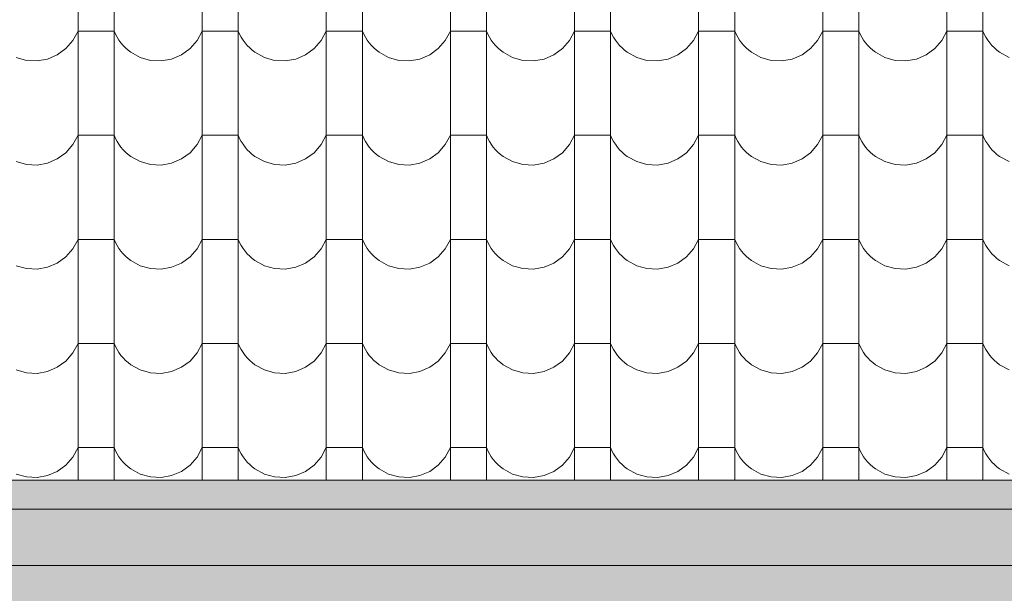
# Model space of a CAD drawing. Extents: x -547885 to -186295, y -25370 to 156194.
# Tile 240 of 256: x -364422 to -363113, y -18253 to -17490. Entities that reach past the tile are written whole.
import ezdxf

# ---------------------------------------------------------------- set-up
doc = ezdxf.new("R2010")
doc.units = 0
doc.header["$MEASUREMENT"] = 0
doc.linetypes.add('Dashed', pattern=[564.444447, 282.222223, -282.222223])
for name, color, linetype, lineweight, true_color in [('arch wypelnienia_Nr_Pióra__102', 7, 'Continuous', 9, 0xb4b4b4), ('arch wypelnienia_Nr_Pióra__2', 7, 'Continuous', 13, 0x7f7f7f), ('arch wypelnienia_Nr_Pióra__81', 7, 'Continuous', 13, 0x6a6a6a)]:
    doc.layers.add(name, color=color, linetype=linetype, lineweight=lineweight, true_color=true_color)
doc.layers.add('INWENT KONST. DREWNIANA_Nr_Pióra__21', color=7, linetype='Continuous', lineweight=9)
doc.layers.add('INWENT RURY SPUSTOWE_Nr_Pióra__21', color=7, linetype='Continuous', lineweight=9)

# ---------------------------------------------------------------- blocks, each defined once
blk = doc.blocks.new('*X1053')
at = {"layer": 'arch wypelnienia_Nr_Pióra__102', "linetype": 'Continuous'}
for p, q in [((-364344, -17451), (-364344, -17589.5)), ((-364296, -17451), (-364296, -17589.5)), ((-364179, -17451), (-364179, -17589.5)), ((-364131, -17451), (-364131, -17589.5)), ((-364014, -17451), (-364014, -17589.5)), ((-363966, -17451), (-363966, -17589.5)), ((-363849, -17451), (-363849, -17589.5)), ((-363801, -17451), (-363801, -17589.5)), ((-363684, -17451), (-363684, -17589.5)), ((-363636, -17451), (-363636, -17589.5)), ((-363519, -17451), (-363519, -17589.5)), ((-363471, -17451), (-363471, -17589.5)), ((-363354, -17451), (-363354, -17589.5)), ((-363306, -17451), (-363306, -17589.5)), ((-363189, -17451), (-363189, -17589.5)), ((-363141, -17451), (-363141, -17589.5)), ((-364350.7, -17517.6), (-364344, -17505)), ((-364320, -17505), (-364344, -17505)), ((-364296, -17505), (-364320, -17505)), ((-364296, -17505), (-364294.2, -17509.2)), ((-364294.2, -17509.2), (-364292, -17513.2)), ((-364292, -17513.2), (-364289.6, -17517.1)), ((-364185.7, -17517.6), (-364179, -17505)), ((-364155, -17505), (-364179, -17505)), ((-364131, -17505), (-364155, -17505)), ((-364131, -17505), (-364129.2, -17509.2)), ((-364129.2, -17509.2), (-364127, -17513.2)), ((-364127, -17513.2), (-364124.6, -17517.1)), ((-364020.7, -17517.6), (-364014, -17505)), ((-363990, -17505), (-364014, -17505)), ((-363966, -17505), (-363990, -17505)), ((-363966, -17505), (-363964.2, -17509.2)), ((-363964.2, -17509.2), (-363962, -17513.2)), ((-363962, -17513.2), (-363959.6, -17517.1)), ((-363855.7, -17517.6), (-363849, -17505)), ((-363825, -17505), (-363849, -17505)), ((-363801, -17505), (-363825, -17505)), ((-363801, -17505), (-363799.2, -17509.2)), ((-363799.2, -17509.2), (-363797, -17513.2)), ((-363797, -17513.2), (-363794.6, -17517.1)), ((-363690.7, -17517.6), (-363684, -17505)), ((-363660, -17505), (-363684, -17505)), ((-363636, -17505), (-363660, -17505)), ((-363636, -17505), (-363634.2, -17509.2)), ((-363634.2, -17509.2), (-363632, -17513.2)), ((-363632, -17513.2), (-363629.6, -17517.1)), ((-363525.7, -17517.6), (-363519, -17505)), ((-363495, -17505), (-363519, -17505)), ((-363471, -17505), (-363495, -17505)), ((-363471, -17505), (-363469.2, -17509.2)), ((-363469.2, -17509.2), (-363467, -17513.2)), ((-363467, -17513.2), (-363464.6, -17517.1)), ((-363360.7, -17517.6), (-363354, -17505)), ((-363330, -17505), (-363354, -17505)), ((-363306, -17505), (-363330, -17505)), ((-363306, -17505), (-363304.2, -17509.2)), ((-363304.2, -17509.2), (-363302, -17513.2)), ((-363302, -17513.2), (-363299.6, -17517.1)), ((-363195.7, -17517.6), (-363189, -17505)), ((-363165, -17505), (-363189, -17505)), ((-363141, -17505), (-363165, -17505)), ((-363141, -17505), (-363139.2, -17509.2)), ((-363139.2, -17509.2), (-363137, -17513.2)), ((-363137, -17513.2), (-363134.6, -17517.1)), ((-364360, -17528.3), (-364350.7, -17517.6)), ((-364289.6, -17517.1), (-364286.9, -17520.8)), ((-364286.9, -17520.8), (-364284, -17524.3)), ((-364284, -17524.3), (-364280.8, -17527.5)), ((-364195, -17528.3), (-364185.7, -17517.6)), ((-364124.6, -17517.1), (-364121.9, -17520.8)), ((-364121.9, -17520.8), (-364119, -17524.3)), ((-364119, -17524.3), (-364115.8, -17527.5)), ((-364030, -17528.3), (-364020.7, -17517.6)), ((-363959.6, -17517.1), (-363956.9, -17520.8)), ((-363956.9, -17520.8), (-363954, -17524.3)), ((-363954, -17524.3), (-363950.8, -17527.5)), ((-363865, -17528.3), (-363855.7, -17517.6)), ((-363794.6, -17517.1), (-363791.9, -17520.8)), ((-363791.9, -17520.8), (-363789, -17524.3)), ((-363789, -17524.3), (-363785.8, -17527.5)), ((-363700, -17528.3), (-363690.7, -17517.6)), ((-363629.6, -17517.1), (-363626.9, -17520.8)), ((-363626.9, -17520.8), (-363624, -17524.3)), ((-363624, -17524.3), (-363620.8, -17527.5)), ((-363535, -17528.3), (-363525.7, -17517.6)), ((-363464.6, -17517.1), (-363461.9, -17520.8)), ((-363461.9, -17520.8), (-363459, -17524.3)), ((-363459, -17524.3), (-363455.8, -17527.5)), ((-363370, -17528.3), (-363360.7, -17517.6)), ((-363299.6, -17517.1), (-363296.9, -17520.8)), ((-363296.9, -17520.8), (-363294, -17524.3)), ((-363294, -17524.3), (-363290.8, -17527.5)), ((-363205, -17528.3), (-363195.7, -17517.6)), ((-363134.6, -17517.1), (-363131.9, -17520.8)), ((-363131.9, -17520.8), (-363129, -17524.3)), ((-363129, -17524.3), (-363125.8, -17527.5)), ((-364426.3, -17540.1), (-364412.7, -17544)), ((-364384.5, -17542.2), (-364371.5, -17536.6)), ((-364371.5, -17536.6), (-364360, -17528.3)), ((-364280.8, -17527.5), (-364277.4, -17530.5)), ((-364277.4, -17530.5), (-364273.8, -17533.3)), ((-364273.8, -17533.3), (-364261.3, -17540.1)), ((-364261.3, -17540.1), (-364247.7, -17544)), ((-364219.5, -17542.2), (-364206.5, -17536.6)), ((-364206.5, -17536.6), (-364195, -17528.3)), ((-364115.8, -17527.5), (-364112.4, -17530.5)), ((-364112.4, -17530.5), (-364108.8, -17533.3)), ((-364108.8, -17533.3), (-364096.3, -17540.1)), ((-364096.3, -17540.1), (-364082.7, -17544)), ((-364054.5, -17542.2), (-364041.5, -17536.6)), ((-364041.5, -17536.6), (-364030, -17528.3)), ((-363950.8, -17527.5), (-363947.4, -17530.5)), ((-363947.4, -17530.5), (-363943.8, -17533.3)), ((-363943.8, -17533.3), (-363931.3, -17540.1)), ((-363931.3, -17540.1), (-363917.7, -17544)), ((-363889.5, -17542.2), (-363876.5, -17536.6)), ((-363876.5, -17536.6), (-363865, -17528.3)), ((-363785.8, -17527.5), (-363782.4, -17530.5)), ((-363782.4, -17530.5), (-363778.8, -17533.3)), ((-363778.8, -17533.3), (-363766.3, -17540.1)), ((-363766.3, -17540.1), (-363752.7, -17544)), ((-363724.5, -17542.2), (-363711.5, -17536.6)), ((-363711.5, -17536.6), (-363700, -17528.3)), ((-363620.8, -17527.5), (-363617.4, -17530.5)), ((-363617.4, -17530.5), (-363613.8, -17533.3)), ((-363613.8, -17533.3), (-363601.3, -17540.1)), ((-363601.3, -17540.1), (-363587.7, -17544)), ((-363559.5, -17542.2), (-363546.5, -17536.6)), ((-363546.5, -17536.6), (-363535, -17528.3)), ((-363455.8, -17527.5), (-363452.4, -17530.5)), ((-363452.4, -17530.5), (-363448.8, -17533.3)), ((-363448.8, -17533.3), (-363436.3, -17540.1)), ((-363436.3, -17540.1), (-363422.7, -17544)), ((-363394.5, -17542.2), (-363381.5, -17536.6)), ((-363381.5, -17536.6), (-363370, -17528.3)), ((-363290.8, -17527.5), (-363287.4, -17530.5)), ((-363287.4, -17530.5), (-363283.8, -17533.3)), ((-363283.8, -17533.3), (-363271.3, -17540.1)), ((-363271.3, -17540.1), (-363257.7, -17544)), ((-363229.5, -17542.2), (-363216.5, -17536.6)), ((-363216.5, -17536.6), (-363205, -17528.3)), ((-363125.8, -17527.5), (-363122.4, -17530.5)), ((-363122.4, -17530.5), (-363118.8, -17533.3)), ((-363118.8, -17533.3), (-363106.3, -17540.1)), ((-364412.7, -17544), (-364398.5, -17544.7)), ((-364398.5, -17544.7), (-364384.5, -17542.2)), ((-364247.7, -17544), (-364233.5, -17544.7)), ((-364233.5, -17544.7), (-364219.5, -17542.2)), ((-364082.7, -17544), (-364068.5, -17544.7)), ((-364068.5, -17544.7), (-364054.5, -17542.2)), ((-363917.7, -17544), (-363903.5, -17544.7)), ((-363903.5, -17544.7), (-363889.5, -17542.2)), ((-363752.7, -17544), (-363738.5, -17544.7)), ((-363738.5, -17544.7), (-363724.5, -17542.2)), ((-363587.7, -17544), (-363573.5, -17544.7)), ((-363573.5, -17544.7), (-363559.5, -17542.2)), ((-363422.7, -17544), (-363408.5, -17544.7)), ((-363408.5, -17544.7), (-363394.5, -17542.2)), ((-363257.7, -17544), (-363243.5, -17544.7)), ((-363243.5, -17544.7), (-363229.5, -17542.2)), ((-364344, -17589.5), (-364344, -17728)), ((-364296, -17589.5), (-364296, -17728)), ((-364179, -17589.5), (-364179, -17728)), ((-364131, -17589.5), (-364131, -17728)), ((-364014, -17589.5), (-364014, -17728)), ((-363966, -17589.5), (-363966, -17728)), ((-363849, -17589.5), (-363849, -17728)), ((-363801, -17589.5), (-363801, -17728)), ((-363684, -17589.5), (-363684, -17728)), ((-363636, -17589.5), (-363636, -17728)), ((-363519, -17589.5), (-363519, -17728)), ((-363471, -17589.5), (-363471, -17728)), ((-363354, -17589.5), (-363354, -17728)), ((-363306, -17589.5), (-363306, -17728)), ((-363189, -17589.5), (-363189, -17728)), ((-363141, -17589.5), (-363141, -17728)), ((-364350.7, -17656.1), (-364344, -17643.5)), ((-364320, -17643.5), (-364344, -17643.5)), ((-364296, -17643.5), (-364320, -17643.5)), ((-364296, -17643.5), (-364294.2, -17647.7)), ((-364185.7, -17656.1), (-364179, -17643.5)), ((-364155, -17643.5), (-364179, -17643.5)), ((-364131, -17643.5), (-364155, -17643.5)), ((-364131, -17643.5), (-364129.2, -17647.7)), ((-364020.7, -17656.1), (-364014, -17643.5)), ((-363990, -17643.5), (-364014, -17643.5)), ((-363966, -17643.5), (-363990, -17643.5)), ((-363966, -17643.5), (-363964.2, -17647.7)), ((-363855.7, -17656.1), (-363849, -17643.5)), ((-363825, -17643.5), (-363849, -17643.5)), ((-363801, -17643.5), (-363825, -17643.5)), ((-363801, -17643.5), (-363799.2, -17647.7)), ((-363690.7, -17656.1), (-363684, -17643.5)), ((-363660, -17643.5), (-363684, -17643.5)), ((-363636, -17643.5), (-363660, -17643.5)), ((-363636, -17643.5), (-363634.2, -17647.7)), ((-363525.7, -17656.1), (-363519, -17643.5)), ((-363495, -17643.5), (-363519, -17643.5)), ((-363471, -17643.5), (-363495, -17643.5)), ((-363471, -17643.5), (-363469.2, -17647.7)), ((-363360.7, -17656.1), (-363354, -17643.5)), ((-363330, -17643.5), (-363354, -17643.5)), ((-363306, -17643.5), (-363330, -17643.5)), ((-363306, -17643.5), (-363304.2, -17647.7)), ((-363195.7, -17656.1), (-363189, -17643.5)), ((-363165, -17643.5), (-363189, -17643.5)), ((-363141, -17643.5), (-363165, -17643.5)), ((-363141, -17643.5), (-363139.2, -17647.7)), ((-364360, -17666.8), (-364350.7, -17656.1)), ((-364294.2, -17647.7), (-364292, -17651.7)), ((-364292, -17651.7), (-364289.6, -17655.6)), ((-364289.6, -17655.6), (-364286.9, -17659.3)), ((-364195, -17666.8), (-364185.7, -17656.1)), ((-364129.2, -17647.7), (-364127, -17651.7)), ((-364127, -17651.7), (-364124.6, -17655.6)), ((-364124.6, -17655.6), (-364121.9, -17659.3)), ((-364030, -17666.8), (-364020.7, -17656.1)), ((-363964.2, -17647.7), (-363962, -17651.7)), ((-363962, -17651.7), (-363959.6, -17655.6)), ((-363959.6, -17655.6), (-363956.9, -17659.3)), ((-363865, -17666.8), (-363855.7, -17656.1)), ((-363799.2, -17647.7), (-363797, -17651.7)), ((-363797, -17651.7), (-363794.6, -17655.6)), ((-363794.6, -17655.6), (-363791.9, -17659.3)), ((-363700, -17666.8), (-363690.7, -17656.1)), ((-363634.2, -17647.7), (-363632, -17651.7)), ((-363632, -17651.7), (-363629.6, -17655.6)), ((-363629.6, -17655.6), (-363626.9, -17659.3)), ((-363535, -17666.8), (-363525.7, -17656.1)), ((-363469.2, -17647.7), (-363467, -17651.7)), ((-363467, -17651.7), (-363464.6, -17655.6)), ((-363464.6, -17655.6), (-363461.9, -17659.3)), ((-363370, -17666.8), (-363360.7, -17656.1)), ((-363304.2, -17647.7), (-363302, -17651.7)), ((-363302, -17651.7), (-363299.6, -17655.6)), ((-363299.6, -17655.6), (-363296.9, -17659.3)), ((-363205, -17666.8), (-363195.7, -17656.1)), ((-363139.2, -17647.7), (-363137, -17651.7)), ((-363137, -17651.7), (-363134.6, -17655.6)), ((-363134.6, -17655.6), (-363131.9, -17659.3)), ((-364371.5, -17675.1), (-364360, -17666.8)), ((-364286.9, -17659.3), (-364284, -17662.8)), ((-364284, -17662.8), (-364280.8, -17666)), ((-364280.8, -17666), (-364277.4, -17669)), ((-364277.4, -17669), (-364273.8, -17671.8)), ((-364206.5, -17675.1), (-364195, -17666.8)), ((-364121.9, -17659.3), (-364119, -17662.8)), ((-364119, -17662.8), (-364115.8, -17666)), ((-364115.8, -17666), (-364112.4, -17669)), ((-364112.4, -17669), (-364108.8, -17671.8)), ((-364041.5, -17675.1), (-364030, -17666.8)), ((-363956.9, -17659.3), (-363954, -17662.8)), ((-363954, -17662.8), (-363950.8, -17666)), ((-363950.8, -17666), (-363947.4, -17669)), ((-363947.4, -17669), (-363943.8, -17671.8)), ((-363876.5, -17675.1), (-363865, -17666.8)), ((-363791.9, -17659.3), (-363789, -17662.8)), ((-363789, -17662.8), (-363785.8, -17666)), ((-363785.8, -17666), (-363782.4, -17669)), ((-363782.4, -17669), (-363778.8, -17671.8)), ((-363711.5, -17675.1), (-363700, -17666.8)), ((-363626.9, -17659.3), (-363624, -17662.8)), ((-363624, -17662.8), (-363620.8, -17666)), ((-363620.8, -17666), (-363617.4, -17669)), ((-363617.4, -17669), (-363613.8, -17671.8)), ((-363546.5, -17675.1), (-363535, -17666.8)), ((-363461.9, -17659.3), (-363459, -17662.8)), ((-363459, -17662.8), (-363455.8, -17666)), ((-363455.8, -17666), (-363452.4, -17669)), ((-363452.4, -17669), (-363448.8, -17671.8)), ((-363381.5, -17675.1), (-363370, -17666.8)), ((-363296.9, -17659.3), (-363294, -17662.8)), ((-363294, -17662.8), (-363290.8, -17666)), ((-363290.8, -17666), (-363287.4, -17669)), ((-363287.4, -17669), (-363283.8, -17671.8)), ((-363216.5, -17675.1), (-363205, -17666.8)), ((-363131.9, -17659.3), (-363129, -17662.8)), ((-363129, -17662.8), (-363125.8, -17666)), ((-363125.8, -17666), (-363122.4, -17669)), ((-363122.4, -17669), (-363118.8, -17671.8)), ((-364426.3, -17678.6), (-364412.7, -17682.5)), ((-364412.7, -17682.5), (-364398.5, -17683.2)), ((-364398.5, -17683.2), (-364384.5, -17680.7)), ((-364384.5, -17680.7), (-364371.5, -17675.1)), ((-364273.8, -17671.8), (-364261.3, -17678.6)), ((-364261.3, -17678.6), (-364247.7, -17682.5)), ((-364247.7, -17682.5), (-364233.5, -17683.2)), ((-364233.5, -17683.2), (-364219.5, -17680.7)), ((-364219.5, -17680.7), (-364206.5, -17675.1)), ((-364108.8, -17671.8), (-364096.3, -17678.6)), ((-364096.3, -17678.6), (-364082.7, -17682.5)), ((-364082.7, -17682.5), (-364068.5, -17683.2)), ((-364068.5, -17683.2), (-364054.5, -17680.7)), ((-364054.5, -17680.7), (-364041.5, -17675.1)), ((-363943.8, -17671.8), (-363931.3, -17678.6)), ((-363931.3, -17678.6), (-363917.7, -17682.5)), ((-363917.7, -17682.5), (-363903.5, -17683.2)), ((-363903.5, -17683.2), (-363889.5, -17680.7)), ((-363889.5, -17680.7), (-363876.5, -17675.1)), ((-363778.8, -17671.8), (-363766.3, -17678.6)), ((-363766.3, -17678.6), (-363752.7, -17682.5)), ((-363752.7, -17682.5), (-363738.5, -17683.2)), ((-363738.5, -17683.2), (-363724.5, -17680.7)), ((-363724.5, -17680.7), (-363711.5, -17675.1)), ((-363613.8, -17671.8), (-363601.3, -17678.6)), ((-363601.3, -17678.6), (-363587.7, -17682.5)), ((-363587.7, -17682.5), (-363573.5, -17683.2)), ((-363573.5, -17683.2), (-363559.5, -17680.7)), ((-363559.5, -17680.7), (-363546.5, -17675.1)), ((-363448.8, -17671.8), (-363436.3, -17678.6)), ((-363436.3, -17678.6), (-363422.7, -17682.5)), ((-363422.7, -17682.5), (-363408.5, -17683.2)), ((-363408.5, -17683.2), (-363394.5, -17680.7)), ((-363394.5, -17680.7), (-363381.5, -17675.1)), ((-363283.8, -17671.8), (-363271.3, -17678.6)), ((-363271.3, -17678.6), (-363257.7, -17682.5)), ((-363257.7, -17682.5), (-363243.5, -17683.2)), ((-363243.5, -17683.2), (-363229.5, -17680.7)), ((-363229.5, -17680.7), (-363216.5, -17675.1)), ((-363118.8, -17671.8), (-363106.3, -17678.6)), ((-364344, -17728), (-364344, -17866.5)), ((-364296, -17728), (-364296, -17866.5)), ((-364179, -17728), (-364179, -17866.5)), ((-364131, -17728), (-364131, -17866.5)), ((-364014, -17728), (-364014, -17866.5)), ((-363966, -17728), (-363966, -17866.5)), ((-363849, -17728), (-363849, -17866.5)), ((-363801, -17728), (-363801, -17866.5)), ((-363684, -17728), (-363684, -17866.5)), ((-363636, -17728), (-363636, -17866.5)), ((-363519, -17728), (-363519, -17866.5)), ((-363471, -17728), (-363471, -17866.5)), ((-363354, -17728), (-363354, -17866.5)), ((-363306, -17728), (-363306, -17866.5)), ((-363189, -17728), (-363189, -17866.5)), ((-363141, -17728), (-363141, -17866.5)), ((-364350.7, -17794.6), (-364344, -17782)), ((-364320, -17782), (-364344, -17782)), ((-364296, -17782), (-364320, -17782)), ((-364296, -17782), (-364294.2, -17786.2)), ((-364294.2, -17786.2), (-364292, -17790.2)), ((-364185.7, -17794.6), (-364179, -17782)), ((-364155, -17782), (-364179, -17782)), ((-364131, -17782), (-364155, -17782)), ((-364131, -17782), (-364129.2, -17786.2)), ((-364129.2, -17786.2), (-364127, -17790.2)), ((-364020.7, -17794.6), (-364014, -17782)), ((-363990, -17782), (-364014, -17782)), ((-363966, -17782), (-363990, -17782)), ((-363966, -17782), (-363964.2, -17786.2)), ((-363964.2, -17786.2), (-363962, -17790.2)), ((-363855.7, -17794.6), (-363849, -17782)), ((-363825, -17782), (-363849, -17782)), ((-363801, -17782), (-363825, -17782)), ((-363801, -17782), (-363799.2, -17786.2)), ((-363799.2, -17786.2), (-363797, -17790.2)), ((-363690.7, -17794.6), (-363684, -17782)), ((-363660, -17782), (-363684, -17782)), ((-363636, -17782), (-363660, -17782)), ((-363636, -17782), (-363634.2, -17786.2)), ((-363634.2, -17786.2), (-363632, -17790.2)), ((-363525.7, -17794.6), (-363519, -17782)), ((-363495, -17782), (-363519, -17782)), ((-363471, -17782), (-363495, -17782)), ((-363471, -17782), (-363469.2, -17786.2)), ((-363469.2, -17786.2), (-363467, -17790.2)), ((-363360.7, -17794.6), (-363354, -17782)), ((-363330, -17782), (-363354, -17782)), ((-363306, -17782), (-363330, -17782)), ((-363306, -17782), (-363304.2, -17786.2)), ((-363304.2, -17786.2), (-363302, -17790.2)), ((-363195.7, -17794.6), (-363189, -17782)), ((-363165, -17782), (-363189, -17782)), ((-363141, -17782), (-363165, -17782)), ((-363141, -17782), (-363139.2, -17786.2)), ((-363139.2, -17786.2), (-363137, -17790.2)), ((-364360, -17805.3), (-364350.7, -17794.6)), ((-364292, -17790.2), (-364289.6, -17794.1)), ((-364289.6, -17794.1), (-364286.9, -17797.8)), ((-364286.9, -17797.8), (-364284, -17801.3)), ((-364284, -17801.3), (-364280.8, -17804.5)), ((-364195, -17805.3), (-364185.7, -17794.6)), ((-364127, -17790.2), (-364124.6, -17794.1)), ((-364124.6, -17794.1), (-364121.9, -17797.8)), ((-364121.9, -17797.8), (-364119, -17801.3)), ((-364119, -17801.3), (-364115.8, -17804.5)), ((-364030, -17805.3), (-364020.7, -17794.6)), ((-363962, -17790.2), (-363959.6, -17794.1)), ((-363959.6, -17794.1), (-363956.9, -17797.8)), ((-363956.9, -17797.8), (-363954, -17801.3)), ((-363954, -17801.3), (-363950.8, -17804.5)), ((-363865, -17805.3), (-363855.7, -17794.6)), ((-363797, -17790.2), (-363794.6, -17794.1)), ((-363794.6, -17794.1), (-363791.9, -17797.8)), ((-363791.9, -17797.8), (-363789, -17801.3)), ((-363789, -17801.3), (-363785.8, -17804.5)), ((-363700, -17805.3), (-363690.7, -17794.6)), ((-363632, -17790.2), (-363629.6, -17794.1)), ((-363629.6, -17794.1), (-363626.9, -17797.8)), ((-363626.9, -17797.8), (-363624, -17801.3)), ((-363624, -17801.3), (-363620.8, -17804.5)), ((-363535, -17805.3), (-363525.7, -17794.6)), ((-363467, -17790.2), (-363464.6, -17794.1)), ((-363464.6, -17794.1), (-363461.9, -17797.8)), ((-363461.9, -17797.8), (-363459, -17801.3)), ((-363459, -17801.3), (-363455.8, -17804.5)), ((-363370, -17805.3), (-363360.7, -17794.6)), ((-363302, -17790.2), (-363299.6, -17794.1)), ((-363299.6, -17794.1), (-363296.9, -17797.8)), ((-363296.9, -17797.8), (-363294, -17801.3)), ((-363294, -17801.3), (-363290.8, -17804.5)), ((-363205, -17805.3), (-363195.7, -17794.6)), ((-363137, -17790.2), (-363134.6, -17794.1)), ((-363134.6, -17794.1), (-363131.9, -17797.8)), ((-363131.9, -17797.8), (-363129, -17801.3)), ((-363129, -17801.3), (-363125.8, -17804.5)), ((-364384.5, -17819.2), (-364371.5, -17813.6)), ((-364371.5, -17813.6), (-364360, -17805.3)), ((-364280.8, -17804.5), (-364277.4, -17807.5)), ((-364277.4, -17807.5), (-364273.8, -17810.3)), ((-364273.8, -17810.3), (-364261.3, -17817.1)), ((-364219.5, -17819.2), (-364206.5, -17813.6)), ((-364206.5, -17813.6), (-364195, -17805.3)), ((-364115.8, -17804.5), (-364112.4, -17807.5)), ((-364112.4, -17807.5), (-364108.8, -17810.3)), ((-364108.8, -17810.3), (-364096.3, -17817.1)), ((-364054.5, -17819.2), (-364041.5, -17813.6)), ((-364041.5, -17813.6), (-364030, -17805.3)), ((-363950.8, -17804.5), (-363947.4, -17807.5)), ((-363947.4, -17807.5), (-363943.8, -17810.3)), ((-363943.8, -17810.3), (-363931.3, -17817.1)), ((-363889.5, -17819.2), (-363876.5, -17813.6)), ((-363876.5, -17813.6), (-363865, -17805.3)), ((-363785.8, -17804.5), (-363782.4, -17807.5)), ((-363782.4, -17807.5), (-363778.8, -17810.3)), ((-363778.8, -17810.3), (-363766.3, -17817.1)), ((-363724.5, -17819.2), (-363711.5, -17813.6)), ((-363711.5, -17813.6), (-363700, -17805.3)), ((-363620.8, -17804.5), (-363617.4, -17807.5)), ((-363617.4, -17807.5), (-363613.8, -17810.3)), ((-363613.8, -17810.3), (-363601.3, -17817.1)), ((-363559.5, -17819.2), (-363546.5, -17813.6)), ((-363546.5, -17813.6), (-363535, -17805.3)), ((-363455.8, -17804.5), (-363452.4, -17807.5)), ((-363452.4, -17807.5), (-363448.8, -17810.3)), ((-363448.8, -17810.3), (-363436.3, -17817.1)), ((-363394.5, -17819.2), (-363381.5, -17813.6)), ((-363381.5, -17813.6), (-363370, -17805.3)), ((-363290.8, -17804.5), (-363287.4, -17807.5)), ((-363287.4, -17807.5), (-363283.8, -17810.3)), ((-363283.8, -17810.3), (-363271.3, -17817.1)), ((-363229.5, -17819.2), (-363216.5, -17813.6)), ((-363216.5, -17813.6), (-363205, -17805.3)), ((-363125.8, -17804.5), (-363122.4, -17807.5)), ((-363122.4, -17807.5), (-363118.8, -17810.3)), ((-363118.8, -17810.3), (-363106.3, -17817.1)), ((-364426.3, -17817.1), (-364412.7, -17821)), ((-364412.7, -17821), (-364398.5, -17821.7)), ((-364398.5, -17821.7), (-364384.5, -17819.2)), ((-364261.3, -17817.1), (-364247.7, -17821)), ((-364247.7, -17821), (-364233.5, -17821.7)), ((-364233.5, -17821.7), (-364219.5, -17819.2)), ((-364096.3, -17817.1), (-364082.7, -17821)), ((-364082.7, -17821), (-364068.5, -17821.7)), ((-364068.5, -17821.7), (-364054.5, -17819.2)), ((-363931.3, -17817.1), (-363917.7, -17821)), ((-363917.7, -17821), (-363903.5, -17821.7)), ((-363903.5, -17821.7), (-363889.5, -17819.2)), ((-363766.3, -17817.1), (-363752.7, -17821)), ((-363752.7, -17821), (-363738.5, -17821.7)), ((-363738.5, -17821.7), (-363724.5, -17819.2)), ((-363601.3, -17817.1), (-363587.7, -17821)), ((-363587.7, -17821), (-363573.5, -17821.7)), ((-363573.5, -17821.7), (-363559.5, -17819.2)), ((-363436.3, -17817.1), (-363422.7, -17821)), ((-363422.7, -17821), (-363408.5, -17821.7)), ((-363408.5, -17821.7), (-363394.5, -17819.2)), ((-363271.3, -17817.1), (-363257.7, -17821)), ((-363257.7, -17821), (-363243.5, -17821.7)), ((-363243.5, -17821.7), (-363229.5, -17819.2)), ((-364344, -17866.5), (-364344, -18005)), ((-364296, -17866.5), (-364296, -18005)), ((-364179, -17866.5), (-364179, -18005)), ((-364131, -17866.5), (-364131, -18005)), ((-364014, -17866.5), (-364014, -18005)), ((-363966, -17866.5), (-363966, -18005)), ((-363849, -17866.5), (-363849, -18005)), ((-363801, -17866.5), (-363801, -18005)), ((-363684, -17866.5), (-363684, -18005)), ((-363636, -17866.5), (-363636, -18005)), ((-363519, -17866.5), (-363519, -18005)), ((-363471, -17866.5), (-363471, -18005)), ((-363354, -17866.5), (-363354, -18005)), ((-363306, -17866.5), (-363306, -18005)), ((-363189, -17866.5), (-363189, -18005)), ((-363141, -17866.5), (-363141, -18005)), ((-364350.7, -17933.1), (-364344, -17920.5)), ((-364320, -17920.5), (-364344, -17920.5)), ((-364296, -17920.5), (-364320, -17920.5)), ((-364296, -17920.5), (-364294.2, -17924.7)), ((-364294.2, -17924.7), (-364292, -17928.7)), ((-364292, -17928.7), (-364289.6, -17932.6)), ((-364289.6, -17932.6), (-364286.9, -17936.3)), ((-364185.7, -17933.1), (-364179, -17920.5)), ((-364155, -17920.5), (-364179, -17920.5)), ((-364131, -17920.5), (-364155, -17920.5)), ((-364131, -17920.5), (-364129.2, -17924.7)), ((-364129.2, -17924.7), (-364127, -17928.7)), ((-364127, -17928.7), (-364124.6, -17932.6)), ((-364124.6, -17932.6), (-364121.9, -17936.3)), ((-364020.7, -17933.1), (-364014, -17920.5)), ((-363990, -17920.5), (-364014, -17920.5)), ((-363966, -17920.5), (-363990, -17920.5)), ((-363966, -17920.5), (-363964.2, -17924.7)), ((-363964.2, -17924.7), (-363962, -17928.7)), ((-363962, -17928.7), (-363959.6, -17932.6)), ((-363959.6, -17932.6), (-363956.9, -17936.3)), ((-363855.7, -17933.1), (-363849, -17920.5)), ((-363825, -17920.5), (-363849, -17920.5)), ((-363801, -17920.5), (-363825, -17920.5)), ((-363801, -17920.5), (-363799.2, -17924.7)), ((-363799.2, -17924.7), (-363797, -17928.7)), ((-363797, -17928.7), (-363794.6, -17932.6)), ((-363794.6, -17932.6), (-363791.9, -17936.3)), ((-363690.7, -17933.1), (-363684, -17920.5)), ((-363660, -17920.5), (-363684, -17920.5)), ((-363636, -17920.5), (-363660, -17920.5)), ((-363636, -17920.5), (-363634.2, -17924.7)), ((-363634.2, -17924.7), (-363632, -17928.7)), ((-363632, -17928.7), (-363629.6, -17932.6)), ((-363629.6, -17932.6), (-363626.9, -17936.3)), ((-363525.7, -17933.1), (-363519, -17920.5)), ((-363495, -17920.5), (-363519, -17920.5)), ((-363471, -17920.5), (-363495, -17920.5)), ((-363471, -17920.5), (-363469.2, -17924.7)), ((-363469.2, -17924.7), (-363467, -17928.7)), ((-363467, -17928.7), (-363464.6, -17932.6)), ((-363464.6, -17932.6), (-363461.9, -17936.3)), ((-363360.7, -17933.1), (-363354, -17920.5)), ((-363330, -17920.5), (-363354, -17920.5)), ((-363306, -17920.5), (-363330, -17920.5)), ((-363306, -17920.5), (-363304.2, -17924.7)), ((-363304.2, -17924.7), (-363302, -17928.7)), ((-363302, -17928.7), (-363299.6, -17932.6)), ((-363299.6, -17932.6), (-363296.9, -17936.3)), ((-363195.7, -17933.1), (-363189, -17920.5)), ((-363165, -17920.5), (-363189, -17920.5)), ((-363141, -17920.5), (-363165, -17920.5)), ((-363141, -17920.5), (-363139.2, -17924.7)), ((-363139.2, -17924.7), (-363137, -17928.7)), ((-363137, -17928.7), (-363134.6, -17932.6)), ((-363134.6, -17932.6), (-363131.9, -17936.3)), ((-364371.5, -17952.1), (-364360, -17943.8)), ((-364360, -17943.8), (-364350.7, -17933.1)), ((-364286.9, -17936.3), (-364284, -17939.8)), ((-364284, -17939.8), (-364280.8, -17943)), ((-364280.8, -17943), (-364277.4, -17946)), ((-364206.5, -17952.1), (-364195, -17943.8)), ((-364195, -17943.8), (-364185.7, -17933.1)), ((-364121.9, -17936.3), (-364119, -17939.8)), ((-364119, -17939.8), (-364115.8, -17943)), ((-364115.8, -17943), (-364112.4, -17946)), ((-364041.5, -17952.1), (-364030, -17943.8)), ((-364030, -17943.8), (-364020.7, -17933.1)), ((-363956.9, -17936.3), (-363954, -17939.8)), ((-363954, -17939.8), (-363950.8, -17943)), ((-363950.8, -17943), (-363947.4, -17946)), ((-363876.5, -17952.1), (-363865, -17943.8)), ((-363865, -17943.8), (-363855.7, -17933.1)), ((-363791.9, -17936.3), (-363789, -17939.8)), ((-363789, -17939.8), (-363785.8, -17943)), ((-363785.8, -17943), (-363782.4, -17946)), ((-363711.5, -17952.1), (-363700, -17943.8)), ((-363700, -17943.8), (-363690.7, -17933.1)), ((-363626.9, -17936.3), (-363624, -17939.8)), ((-363624, -17939.8), (-363620.8, -17943)), ((-363620.8, -17943), (-363617.4, -17946)), ((-363546.5, -17952.1), (-363535, -17943.8)), ((-363535, -17943.8), (-363525.7, -17933.1)), ((-363461.9, -17936.3), (-363459, -17939.8)), ((-363459, -17939.8), (-363455.8, -17943)), ((-363455.8, -17943), (-363452.4, -17946)), ((-363381.5, -17952.1), (-363370, -17943.8)), ((-363370, -17943.8), (-363360.7, -17933.1)), ((-363296.9, -17936.3), (-363294, -17939.8)), ((-363294, -17939.8), (-363290.8, -17943)), ((-363290.8, -17943), (-363287.4, -17946)), ((-363216.5, -17952.1), (-363205, -17943.8)), ((-363205, -17943.8), (-363195.7, -17933.1)), ((-363131.9, -17936.3), (-363129, -17939.8)), ((-363129, -17939.8), (-363125.8, -17943)), ((-363125.8, -17943), (-363122.4, -17946)), ((-364426.3, -17955.6), (-364412.7, -17959.5)), ((-364398.5, -17960.2), (-364384.5, -17957.7)), ((-364384.5, -17957.7), (-364371.5, -17952.1)), ((-364277.4, -17946), (-364273.8, -17948.8)), ((-364273.8, -17948.8), (-364261.3, -17955.6)), ((-364261.3, -17955.6), (-364247.7, -17959.5)), ((-364233.5, -17960.2), (-364219.5, -17957.7)), ((-364219.5, -17957.7), (-364206.5, -17952.1)), ((-364112.4, -17946), (-364108.8, -17948.8)), ((-364108.8, -17948.8), (-364096.3, -17955.6)), ((-364096.3, -17955.6), (-364082.7, -17959.5)), ((-364068.5, -17960.2), (-364054.5, -17957.7)), ((-364054.5, -17957.7), (-364041.5, -17952.1)), ((-363947.4, -17946), (-363943.8, -17948.8)), ((-363943.8, -17948.8), (-363931.3, -17955.6)), ((-363931.3, -17955.6), (-363917.7, -17959.5)), ((-363903.5, -17960.2), (-363889.5, -17957.7)), ((-363889.5, -17957.7), (-363876.5, -17952.1)), ((-363782.4, -17946), (-363778.8, -17948.8)), ((-363778.8, -17948.8), (-363766.3, -17955.6)), ((-363766.3, -17955.6), (-363752.7, -17959.5)), ((-363738.5, -17960.2), (-363724.5, -17957.7)), ((-363724.5, -17957.7), (-363711.5, -17952.1)), ((-363617.4, -17946), (-363613.8, -17948.8)), ((-363613.8, -17948.8), (-363601.3, -17955.6)), ((-363601.3, -17955.6), (-363587.7, -17959.5)), ((-363573.5, -17960.2), (-363559.5, -17957.7)), ((-363559.5, -17957.7), (-363546.5, -17952.1)), ((-363452.4, -17946), (-363448.8, -17948.8)), ((-363448.8, -17948.8), (-363436.3, -17955.6)), ((-363436.3, -17955.6), (-363422.7, -17959.5)), ((-363408.5, -17960.2), (-363394.5, -17957.7)), ((-363394.5, -17957.7), (-363381.5, -17952.1)), ((-363287.4, -17946), (-363283.8, -17948.8)), ((-363283.8, -17948.8), (-363271.3, -17955.6)), ((-363271.3, -17955.6), (-363257.7, -17959.5)), ((-363243.5, -17960.2), (-363229.5, -17957.7)), ((-363229.5, -17957.7), (-363216.5, -17952.1)), ((-363122.4, -17946), (-363118.8, -17948.8)), ((-363118.8, -17948.8), (-363106.3, -17955.6)), ((-364412.7, -17959.5), (-364398.5, -17960.2)), ((-364247.7, -17959.5), (-364233.5, -17960.2)), ((-364082.7, -17959.5), (-364068.5, -17960.2)), ((-363917.7, -17959.5), (-363903.5, -17960.2)), ((-363752.7, -17959.5), (-363738.5, -17960.2)), ((-363587.7, -17959.5), (-363573.5, -17960.2)), ((-363422.7, -17959.5), (-363408.5, -17960.2)), ((-363257.7, -17959.5), (-363243.5, -17960.2)), ((-364344, -18005), (-364344, -18102.4)), ((-364296, -18005), (-364296, -18102.4)), ((-364179, -18005), (-364179, -18102.4)), ((-364131, -18005), (-364131, -18102.4)), ((-364014, -18005), (-364014, -18102.4)), ((-363966, -18005), (-363966, -18102.4)), ((-363849, -18005), (-363849, -18102.4)), ((-363801, -18005), (-363801, -18102.4)), ((-363684, -18005), (-363684, -18102.4)), ((-363636, -18005), (-363636, -18102.4)), ((-363519, -18005), (-363519, -18102.4)), ((-363471, -18005), (-363471, -18102.4)), ((-363354, -18005), (-363354, -18102.4)), ((-363306, -18005), (-363306, -18102.4)), ((-363189, -18005), (-363189, -18102.4)), ((-363141, -18005), (-363141, -18102.4)), ((-364350.7, -18071.6), (-364344, -18059)), ((-364320, -18059), (-364344, -18059)), ((-364296, -18059), (-364320, -18059)), ((-364296, -18059), (-364294.2, -18063.2)), ((-364294.2, -18063.2), (-364292, -18067.2)), ((-364185.7, -18071.6), (-364179, -18059)), ((-364155, -18059), (-364179, -18059)), ((-364131, -18059), (-364155, -18059)), ((-364131, -18059), (-364129.2, -18063.2)), ((-364129.2, -18063.2), (-364127, -18067.2)), ((-364020.7, -18071.6), (-364014, -18059)), ((-363990, -18059), (-364014, -18059)), ((-363966, -18059), (-363990, -18059)), ((-363966, -18059), (-363964.2, -18063.2)), ((-363964.2, -18063.2), (-363962, -18067.2)), ((-363855.7, -18071.6), (-363849, -18059)), ((-363825, -18059), (-363849, -18059)), ((-363801, -18059), (-363825, -18059)), ((-363801, -18059), (-363799.2, -18063.2)), ((-363799.2, -18063.2), (-363797, -18067.2)), ((-363690.7, -18071.6), (-363684, -18059)), ((-363660, -18059), (-363684, -18059)), ((-363636, -18059), (-363660, -18059)), ((-363636, -18059), (-363634.2, -18063.2)), ((-363634.2, -18063.2), (-363632, -18067.2)), ((-363525.7, -18071.6), (-363519, -18059)), ((-363495, -18059), (-363519, -18059)), ((-363471, -18059), (-363495, -18059)), ((-363471, -18059), (-363469.2, -18063.2)), ((-363469.2, -18063.2), (-363467, -18067.2)), ((-363360.7, -18071.6), (-363354, -18059)), ((-363330, -18059), (-363354, -18059)), ((-363306, -18059), (-363330, -18059)), ((-363306, -18059), (-363304.2, -18063.2)), ((-363304.2, -18063.2), (-363302, -18067.2)), ((-363195.7, -18071.6), (-363189, -18059)), ((-363165, -18059), (-363189, -18059)), ((-363141, -18059), (-363165, -18059)), ((-363141, -18059), (-363139.2, -18063.2)), ((-363139.2, -18063.2), (-363137, -18067.2)), ((-364360, -18082.3), (-364350.7, -18071.6)), ((-364292, -18067.2), (-364289.6, -18071.1)), ((-364289.6, -18071.1), (-364286.9, -18074.8)), ((-364286.9, -18074.8), (-364284, -18078.3)), ((-364195, -18082.3), (-364185.7, -18071.6)), ((-364127, -18067.2), (-364124.6, -18071.1)), ((-364124.6, -18071.1), (-364121.9, -18074.8)), ((-364121.9, -18074.8), (-364119, -18078.3)), ((-364030, -18082.3), (-364020.7, -18071.6)), ((-363962, -18067.2), (-363959.6, -18071.1)), ((-363959.6, -18071.1), (-363956.9, -18074.8)), ((-363956.9, -18074.8), (-363954, -18078.3)), ((-363865, -18082.3), (-363855.7, -18071.6)), ((-363797, -18067.2), (-363794.6, -18071.1)), ((-363794.6, -18071.1), (-363791.9, -18074.8)), ((-363791.9, -18074.8), (-363789, -18078.3)), ((-363700, -18082.3), (-363690.7, -18071.6)), ((-363632, -18067.2), (-363629.6, -18071.1)), ((-363629.6, -18071.1), (-363626.9, -18074.8)), ((-363626.9, -18074.8), (-363624, -18078.3)), ((-363535, -18082.3), (-363525.7, -18071.6)), ((-363467, -18067.2), (-363464.6, -18071.1)), ((-363464.6, -18071.1), (-363461.9, -18074.8)), ((-363461.9, -18074.8), (-363459, -18078.3)), ((-363370, -18082.3), (-363360.7, -18071.6)), ((-363302, -18067.2), (-363299.6, -18071.1)), ((-363299.6, -18071.1), (-363296.9, -18074.8)), ((-363296.9, -18074.8), (-363294, -18078.3)), ((-363205, -18082.3), (-363195.7, -18071.6)), ((-363137, -18067.2), (-363134.6, -18071.1)), ((-363134.6, -18071.1), (-363131.9, -18074.8)), ((-363131.9, -18074.8), (-363129, -18078.3)), ((-364371.5, -18090.6), (-364360, -18082.3)), ((-364284, -18078.3), (-364280.8, -18081.5)), ((-364280.8, -18081.5), (-364277.4, -18084.5)), ((-364277.4, -18084.5), (-364273.8, -18087.3)), ((-364273.8, -18087.3), (-364261.3, -18094.1)), ((-364206.5, -18090.6), (-364195, -18082.3)), ((-364119, -18078.3), (-364115.8, -18081.5)), ((-364115.8, -18081.5), (-364112.4, -18084.5)), ((-364112.4, -18084.5), (-364108.8, -18087.3)), ((-364108.8, -18087.3), (-364096.3, -18094.1)), ((-364041.5, -18090.6), (-364030, -18082.3)), ((-363954, -18078.3), (-363950.8, -18081.5)), ((-363950.8, -18081.5), (-363947.4, -18084.5)), ((-363947.4, -18084.5), (-363943.8, -18087.3)), ((-363943.8, -18087.3), (-363931.3, -18094.1)), ((-363876.5, -18090.6), (-363865, -18082.3)), ((-363789, -18078.3), (-363785.8, -18081.5)), ((-363785.8, -18081.5), (-363782.4, -18084.5)), ((-363782.4, -18084.5), (-363778.8, -18087.3)), ((-363778.8, -18087.3), (-363766.3, -18094.1)), ((-363711.5, -18090.6), (-363700, -18082.3)), ((-363624, -18078.3), (-363620.8, -18081.5)), ((-363620.8, -18081.5), (-363617.4, -18084.5)), ((-363617.4, -18084.5), (-363613.8, -18087.3)), ((-363613.8, -18087.3), (-363601.3, -18094.1)), ((-363546.5, -18090.6), (-363535, -18082.3)), ((-363459, -18078.3), (-363455.8, -18081.5)), ((-363455.8, -18081.5), (-363452.4, -18084.5)), ((-363452.4, -18084.5), (-363448.8, -18087.3)), ((-363448.8, -18087.3), (-363436.3, -18094.1)), ((-363381.5, -18090.6), (-363370, -18082.3)), ((-363294, -18078.3), (-363290.8, -18081.5)), ((-363290.8, -18081.5), (-363287.4, -18084.5)), ((-363287.4, -18084.5), (-363283.8, -18087.3)), ((-363283.8, -18087.3), (-363271.3, -18094.1)), ((-363216.5, -18090.6), (-363205, -18082.3)), ((-363129, -18078.3), (-363125.8, -18081.5)), ((-363125.8, -18081.5), (-363122.4, -18084.5)), ((-363122.4, -18084.5), (-363118.8, -18087.3)), ((-363118.8, -18087.3), (-363106.3, -18094.1)), ((-364426.3, -18094.1), (-364412.7, -18098)), ((-364412.7, -18098), (-364398.5, -18098.7)), ((-364398.5, -18098.7), (-364384.5, -18096.2)), ((-364384.5, -18096.2), (-364371.5, -18090.6)), ((-364261.3, -18094.1), (-364247.7, -18098)), ((-364247.7, -18098), (-364233.5, -18098.7)), ((-364233.5, -18098.7), (-364219.5, -18096.2)), ((-364219.5, -18096.2), (-364206.5, -18090.6)), ((-364096.3, -18094.1), (-364082.7, -18098)), ((-364082.7, -18098), (-364068.5, -18098.7)), ((-364068.5, -18098.7), (-364054.5, -18096.2)), ((-364054.5, -18096.2), (-364041.5, -18090.6)), ((-363931.3, -18094.1), (-363917.7, -18098)), ((-363917.7, -18098), (-363903.5, -18098.7)), ((-363903.5, -18098.7), (-363889.5, -18096.2)), ((-363889.5, -18096.2), (-363876.5, -18090.6)), ((-363766.3, -18094.1), (-363752.7, -18098)), ((-363752.7, -18098), (-363738.5, -18098.7)), ((-363738.5, -18098.7), (-363724.5, -18096.2)), ((-363724.5, -18096.2), (-363711.5, -18090.6)), ((-363601.3, -18094.1), (-363587.7, -18098)), ((-363587.7, -18098), (-363573.5, -18098.7)), ((-363573.5, -18098.7), (-363559.5, -18096.2)), ((-363559.5, -18096.2), (-363546.5, -18090.6)), ((-363436.3, -18094.1), (-363422.7, -18098)), ((-363422.7, -18098), (-363408.5, -18098.7)), ((-363408.5, -18098.7), (-363394.5, -18096.2)), ((-363394.5, -18096.2), (-363381.5, -18090.6)), ((-363271.3, -18094.1), (-363257.7, -18098)), ((-363257.7, -18098), (-363243.5, -18098.7)), ((-363243.5, -18098.7), (-363229.5, -18096.2)), ((-363229.5, -18096.2), (-363216.5, -18090.6))]:
    blk.add_line(p, q, dxfattribs=at)
blk = doc.blocks.new('Wypełnienie_1')
at = {"layer": 'arch wypelnienia_Nr_Pióra__102', "linetype": 'Dashed'}
blk.add_blockref('*X1053', (0, 0), dxfattribs=at)

msp = doc.modelspace()

# ---------------------------------------------------------------- hatches: boundary and pattern name
at = {"layer": 'arch wypelnienia_Nr_Pióra__2', "linetype": 'Continuous', "lineweight": 0, "true_color": 0x3f3f3f}
h = msp.add_hatch(color=250, dxfattribs=at)
h.paths.add_polyline_path([(-366883.3, -18289.6), (-366683.3, -18289.6), (-366683.3, -20349.6), (-366563.3, -20349.6), (-366563.3, -18559.6), (-366311.3, -18289.6), (-364423.3, -18289.6), (-364423.3, -20349.6), (-364303.3, -20349.6), (-364303.3, -18289.6), (-362165.3, -18289.6), (-361913.3, -18559.6), (-361913.3, -20349.6), (-361793.3, -20349.6), (-361793.3, -18559.6), (-361541.3, -18289.6), (-359413.3, -18289.6), (-359413.3, -20345.4), (-359293.3, -20345), (-359293.3, -18289.6), (-357155.3, -18289.6), (-356903.3, -18559.6), (-356903.3, -20336.9), (-356783.3, -20336.5), (-356783.3, -18559.6), (-356531.3, -18289.6), (-354413.3, -18289.6), (-354413.3, -20328.5), (-354293.3, -20328), (-354293.3, -18289.6), (-352225.3, -18289.6), (-351973.3, -18559.6), (-351973.3, -20320.2), (-351903.3, -20320), (-351903.3, -18559.6), (-351903.3, -18289.6), (-351903.3, -18215.9), (-366883.3, -18215.9)], flags=0)
h.paths.add_polyline_path([(-366461.8, -18289.6), (-366563.3, -18398.4), (-366563.3, -18289.6)], flags=0)
h.paths.add_polyline_path([(-362014.9, -18289.6), (-361913.3, -18289.6), (-361913.3, -18398.4)], flags=0)
h.paths.add_polyline_path([(-361793.3, -18398.4), (-361793.3, -18289.6), (-361691.8, -18289.6)], flags=0)
h.paths.add_polyline_path([(-356903.3, -18398.4), (-357004.9, -18289.6), (-356903.3, -18289.6)], flags=0)
h.paths.add_polyline_path([(-356783.3, -18398.4), (-356783.3, -18289.6), (-356681.8, -18289.6)], flags=0)
h.paths.add_polyline_path([(-352074.9, -18289.6), (-351973.3, -18289.6), (-351973.3, -18398.4)], flags=0)
at = {"layer": 'arch wypelnienia_Nr_Pióra__81', "linetype": 'Continuous'}
msp.add_hatch(color=256, dxfattribs=at).paths.add_polyline_path([(-366883.3, -18215.9), (-351903.3, -18215.9), (-351903.3, -18102.4), (-366883.3, -18102.4)], flags=0)

# ---------------------------------------------------------------- linework, layer by layer
at = {"layer": 'INWENT KONST. DREWNIANA_Nr_Pióra__21', "linetype": 'Continuous'}
msp.add_line((-366883.3, -18102.4), (-351903.3, -18102.4), dxfattribs=at)
at = {"layer": 'INWENT RURY SPUSTOWE_Nr_Pióra__21', "linetype": 'Continuous'}
for p, q in [((-366883.3, -18140.9), (-351903.3, -18140.9)), ((-366883.3, -18215.9), (-351903.3, -18215.9))]:
    msp.add_line(p, q, dxfattribs=at)

# ---------------------------------------------------------------- block references
at = {"layer": 'arch wypelnienia_Nr_Pióra__102', "linetype": 'Dashed'}
msp.add_blockref('Wypełnienie_1', (0, 0), dxfattribs=at)

doc.saveas('drawing.dxf')
